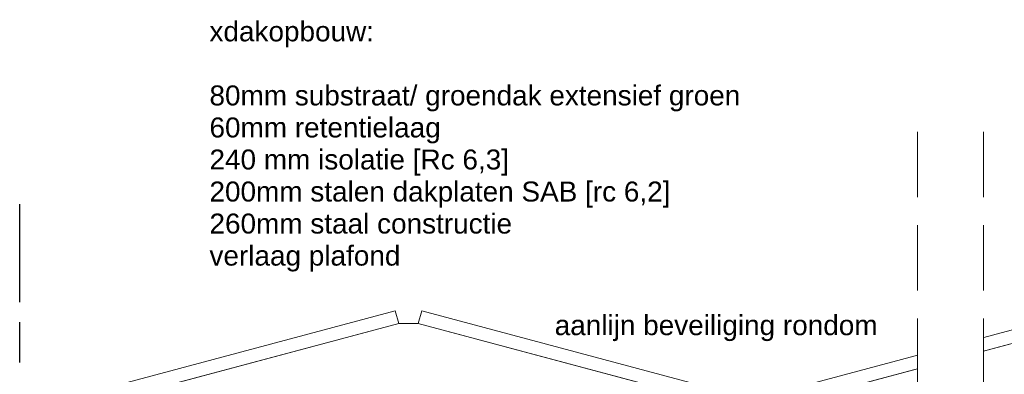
# Model space of a CAD drawing. Header units: millimetres. Extents: x -10538 to 13100, y -15694 to 32605.
# Tile 179 of 203: x -669 to 3051, y 30945 to 32286. Entities that reach past the tile are written whole.
import ezdxf

# ---------------------------------------------------------------- set-up
doc = ezdxf.new("R2010")
doc.units = ezdxf.units.MM
doc.header["$LTSCALE"] = 100
doc.linetypes.add('[LS] ISO-08 Long Dashed Short Dashed', pattern=[9.144, 6.096, -0.762, 1.524, -0.762])
doc.linetypes.add('[LS] Type-2', pattern=[3.52999, 2.469998, -1.059993])
doc.layers.get('0').update_dxf_attribs({"lineweight": 5})
for name, color, linetype, lineweight in [('5', 7, 'Continuous', 18), ('Geen', 7, 'Continuous', 9), ('none', 7, 'Continuous', 13)]:
    doc.layers.add(name, color=color, linetype=linetype, lineweight=lineweight)
doc.styles.add('Arial', font='Arial.ttf')

# ---------------------------------------------------------------- blocks, each defined once
blk = doc.blocks.new('Groep-8')
at = {"layer": '5', "color": 8, "lineweight": 5, "true_color": 0x777777, "transparency": 33554687}
blk.add_line((-37.1, 461.7), (37.1, 461.7), dxfattribs=at)
at = {"layer": '5', "color": 8, "lineweight": 5, "true_color": 0x777777, "transparency": 33554687, "flags": 128}
for points in [[(-1209.1, 199.4), (-50, 510), (-37.1, 461.7), (-1196.2, 151.1)], [(1196.2, 151.1), (37.1, 461.7), (50, 510), (1209.1, 199.4)], [(-37.1, 461.7), (37.1, 461.7), (1100, 176.9), (1100, -75.5), (-1100, -75.5), (-1100, 176.9)]]:
    blk.add_lwpolyline(points, close=True, dxfattribs=at)
blk = doc.blocks.new('pv paneel opzet')
at = {"layer": '5', "color": 8, "true_color": 0x777777, "transparency": 33554687}
blk.add_blockref('Groep-8', (0, 0), dxfattribs=at)
blk = doc.blocks.new('Groep-9')
at = {"layer": '5', "color": 7, "transparency": 33554687}
for p in [(800, 30675.5), (3400, 30675.5)]:
    blk.add_blockref('pv paneel opzet', p, dxfattribs=at)
blk = doc.blocks.new('Groep-75')
at = {"color": 255, "linetype": 'Continuous', "lineweight": 5, "transparency": 33554687}
blk.add_wipeout([(2722.6, 31862.6), (2972.6, 31862.6), (2972.6, 19862.6), (2722.6, 19862.6)], dxfattribs=at).dxf.layer = '5'
at = {"layer": '5', "color": 5, "linetype": '[LS] Type-2', "lineweight": 5, "true_color": 0x0000ff, "transparency": 33554687}
for p, q in [((2722.6, 31862.6), (2722.6, 19862.6)), ((2972.6, 31862.6), (2972.6, 19862.6))]:
    blk.add_line(p, q, dxfattribs=at)
blk = doc.blocks.new('Groep-80')
at = {"layer": 'Geen', "color": 5, "linetype": '[LS] ISO-08 Long Dashed Short Dashed', "lineweight": 25, "true_color": 0x0000ff, "transparency": 33554687}
blk.add_line((-668.9, 20245.3), (-668.9, 31588.4), dxfattribs=at)
blk = doc.blocks.new('Groep-92')
at = {"layer": '5', "color": 7, "transparency": 33554687}
blk.add_blockref('Groep-9', (0, 0), dxfattribs=at)
at = {"layer": 'Geen', "color": 7, "transparency": 33554687, "char_height": 75.516, "attachment_point": 1, "line_spacing_factor": 0.962448, "style": 'Arial'}
for s, insert, width in [('xdakopbouw:\\P\\P80mm substraat/ groendak extensief groen\\P60mm retentielaag{\\C1;\\P}240 mm isolatie [Rc 6,3]{\\C1;\\P}200mm stalen dakplaten SAB [rc 6,2]\\P260mm staal constructie\\Pverlaag plafond', (48.1, 32279.8), 2551.501), ('aanlijn beveiliging rondom', (1352.3, 31168.6), 1225.866)]:
    blk.add_mtext(s, dxfattribs=dict(at, insert=insert, width=width))
at = {"layer": '5', "color": 7, "transparency": 33554687}
blk.add_blockref('Groep-75', (0, 0), dxfattribs=at)
at = {"color": 7, "transparency": 33554687}
blk.add_blockref('Groep-80', (0, 0), dxfattribs=at)

msp = doc.modelspace()

# ---------------------------------------------------------------- block references
at = {"layer": 'none', "color": 7}
msp.add_blockref('Groep-92', (0, 0), dxfattribs=at)

doc.saveas('drawing.dxf')
